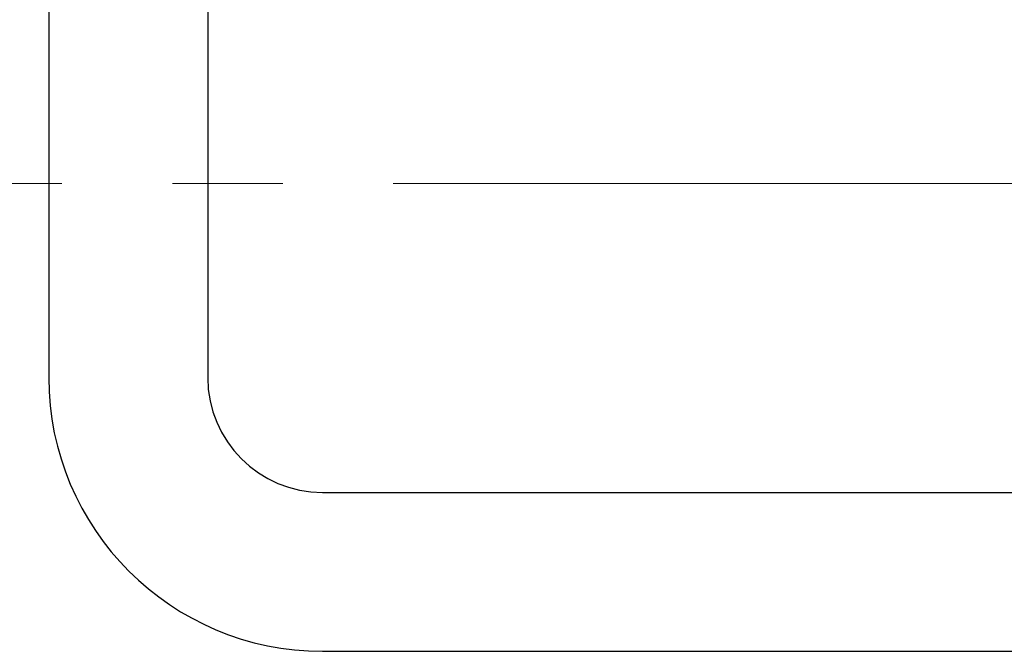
# Model space of a CAD drawing. Header units: inches. Extents: x 749 to 1245, y 24 to 374.
# Tile 18 of 145: x 851.17 to 856.75, y 254.85 to 258.43. Entities that reach past the tile are written whole.
import ezdxf

# ---------------------------------------------------------------- set-up
doc = ezdxf.new("R2010")
doc.units = ezdxf.units.IN
doc.header["$LTSCALE"] = 5
doc.header["$MEASUREMENT"] = 0
doc.linetypes.add('CENTER2', pattern=[1.125, 0.75, -0.125, 0.125, -0.125])
doc.layers.add('AM_0', color=7, linetype='CONTINUOUS', lineweight=30)
doc.layers.add('AM_7_Center', color=1, linetype='CENTER2', lineweight=15)

msp = doc.modelspace()

# ---------------------------------------------------------------- linework, layer by layer
at = {"layer": 'AM_0', "color": 112, "linetype": 'Continuous', "true_color": 0x00cc66}
for p, q in [((851.3363, 262.5986), (851.3363, 256.3986)), ((852.2363, 262.5986), (852.2363, 256.3986)), ((852.8863, 255.7486), (859.0863, 255.7486)), ((852.8863, 254.8486), (859.0863, 254.8486))]:
    msp.add_line(p, q, dxfattribs=at)
for radius in [1.55, 0.65]:
    msp.add_arc((852.8863, 256.3986), radius, 180, 270, dxfattribs=at)
at = {"layer": 'AM_7_Center'}
msp.add_line((830.7862, 257.4986), (920.9862, 257.4986), dxfattribs=at)

doc.saveas('drawing.dxf')
